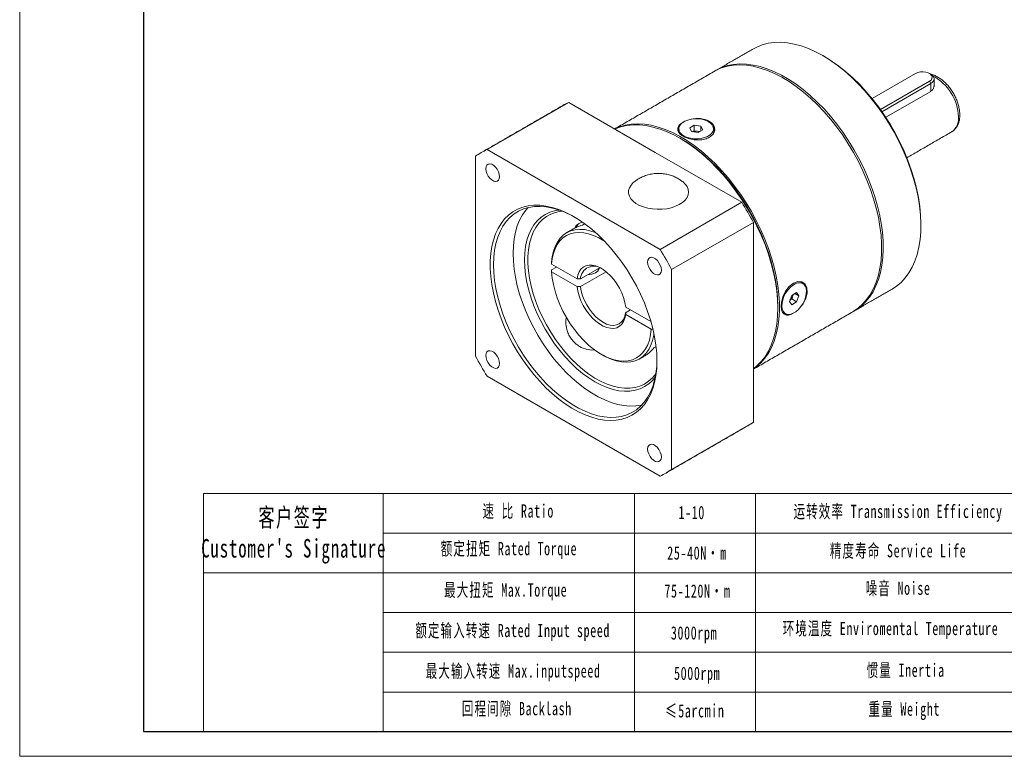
# Model space of a CAD drawing. Header units: millimetres. Extents: x -42 to 409, y -45 to 273.
# Tile 1 of 3: x -42 to 171, y -45 to 114. Entities that reach past the tile are written whole.
import ezdxf

# ---------------------------------------------------------------- set-up
doc = ezdxf.new("R2010")
doc.units = ezdxf.units.MM
doc.header["$LTSCALE"] = 1.5
doc.layers.get('0').update_dxf_attribs({"lineweight": 18})
doc.layers.add('7标注层', color=4, linetype='Continuous', lineweight=18)
doc.layers.add('SLD-0', color=7, linetype='Continuous', lineweight=18)
doc.styles.add('标准', font='txt', dxfattribs={"width": 0.667})

msp = doc.modelspace()

# ---------------------------------------------------------------- linework, layer by layer
at = {"color": 7, "linetype": 'Continuous', "lineweight": 15}
for p, q in [((152.01801, 102.498752), (142.58485, 97.053105)), ((144.398084, 94.670948), (154.987859, 100.784295)), ((155.270701, 100.294398), (144.725528, 94.206799)), ((154.987859, 100.784295), (155.270701, 100.294398)), ((155.270701, 100.294398), (155.270701, 98.610975)), ((156.002931, 101.314906), (156.002931, 99.619047)), ((155.270701, 98.610975), (145.543717, 92.995706)), ((59.316851, 86.01654), (76.994522, 96.221642)), ((95.702809, 85.421578), (76.994522, 96.221642)), ((100.776643, 90.507799), (100.776643, 89.923972)), ((103.136564, 90.698468), (104.125137, 91.305597)), ((103.55307, 89.900671), (103.136564, 90.698468)), ((104.958148, 89.710002), (103.55307, 89.900671)), ((103.781408, 89.869684), (104.125137, 90.080785)), ((104.125137, 91.305597), (105.530217, 91.114929)), ((104.125137, 90.080785), (104.125137, 91.305597)), ((104.125137, 90.080785), (104.827677, 89.985451)), ((104.827677, 89.985451), (105.301879, 89.921102)), ((105.946722, 90.317131), (104.958148, 89.710002)), ((105.530217, 91.114929), (105.946722, 90.317131)), ((105.530217, 90.061335), (105.530217, 91.114929)), ((108.306643, 90.507799), (108.306643, 89.923972)), ((96.733425, 64.416412), (59.316851, 86.01654)), ((114.411096, 74.621514), (95.702809, 85.421578)), ((56.811935, 84.570014), (56.811935, 41.362734)), ((114.411096, 74.621514), (96.733425, 64.416412)), ((78.025138, 68.904953), (77.928953, 68.850767)), ((99.238341, 60.077771), (116.916012, 70.282873)), ((116.916012, 48.679234), (116.916012, 70.282873)), ((153.149379, 70.004516), (153.149379, 69.596311)), ((73.274638, 59.99379), (74.335529, 60.60623)), ((78.779598, 58.040724), (73.275378, 61.218243)), ((79.490119, 58.038751), (83.68279, 60.459128)), ((83.353565, 60.26907), (83.353565, 59.855651)), ((99.238341, 16.870492), (99.238341, 60.077771)), ((73.275378, 59.585161), (78.779598, 56.407642)), ((85.050005, 59.615323), (79.490119, 56.405669)), ((124.720571, 53.164595), (125.203305, 54.481681)), ((125.217441, 53.710521), (124.834659, 53.475871)), ((125.203305, 54.481681), (126.223438, 55.107035)), ((125.458808, 54.369064), (125.217441, 53.710521)), ((125.217441, 53.710521), (126.278101, 53.098215)), ((125.586088, 54.716331), (125.458808, 54.369064)), ((125.902932, 54.91056), (126.760836, 54.415302)), ((126.223438, 55.107035), (126.760836, 54.415302)), ((126.760836, 54.415302), (126.278101, 53.098215)), ((89.288079, 50.749427), (90.34897, 51.361867)), ((94.758733, 48.816166), (89.291496, 51.972334)), ((122.219312, 52.148968), (122.219312, 51.740763)), ((125.257968, 52.472861), (124.720571, 53.164595)), ((126.278101, 53.098215), (125.257968, 52.472861)), ((89.291496, 50.339252), (94.795717, 47.161734)), ((116.916012, 27.075594), (116.916012, 48.679234)), ((95.396604, 43.140081), (95.869028, 43.412806)), ((95.762867, 43.365196), (95.876412, 43.349265)), ((59.316851, 37.024092), (96.733425, 15.423964)), ((116.916012, 27.075594), (99.238341, 16.870492))]:
    msp.add_line(p, q, dxfattribs=at)
for p, q in [((36.839503, 11.670899), (36.839503, -39.821846)), ((91.191489, 11.670899), (91.191489, -39.821846))]:
    msp.add_line(p, q)
for points in [[(131.936176, 106.338655), (130.369527, 107.176169), (128.811435, 107.875315), (127.270409, 108.432283), (125.754866, 108.844023), (124.273083, 109.108291), (122.833153, 109.223641), (121.442941, 109.189446), (120.110039, 109.00589), (118.841728, 108.673977), (117.644933, 108.195519), (116.937395, 107.823898)], [(108.629933, 103.025696), (108.943687, 103.207776), (110.102245, 103.758576), (111.335641, 104.164037), (112.637136, 104.421948), (113.999624, 104.530897), (115.415662, 104.490293), (116.877516, 104.300354), (118.377204, 103.962118), (119.906533, 103.477435), (121.457151, 102.84895), (123.020589, 102.080094), (124.588308, 101.175069), (126.151746, 100.138817), (127.702364, 98.976998), (129.231694, 97.695955), (130.731381, 96.302689), (132.193236, 94.804805), (133.609274, 93.210487), (134.971762, 91.528443), (136.273256, 89.767858), (137.506652, 87.938349), (138.66521, 86.049906), (139.742605, 84.112844), (140.73295, 82.137744), (141.630839, 80.135391), (142.431364, 78.116724), (143.130158, 76.092765), (143.723401, 74.074569), (144.207852, 72.073162), (144.580868, 70.099472), (144.840408, 68.164279), (144.985061, 66.27815), (145.014029, 64.451392), (144.92716, 62.693978), (144.724926, 61.015507), (144.408432, 59.425146), (143.979403, 57.931583), (143.44019, 56.542972), (142.79373, 55.266901), (142.043558, 54.110336), (141.193771, 53.079596), (140.249008, 52.18031), (139.214432, 51.417388), (138.625411, 51.066373)], [(146.934956, 55.860966), (147.874332, 56.475871), (148.864677, 57.307543), (149.762566, 58.273215), (150.563091, 59.367616), (151.261885, 60.584765), (151.855128, 61.918016), (152.33958, 63.360088), (152.712595, 64.903104), (152.972135, 66.538638), (153.116789, 68.257753), (153.145757, 70.051065), (153.058887, 71.908777), (152.856653, 73.820743), (152.540159, 75.77652), (152.111131, 77.765428), (151.571917, 79.776602), (150.925457, 81.799061), (150.175285, 83.821756), (149.325498, 85.833639), (148.380736, 87.823724), (147.346159, 89.781142), (146.227419, 91.695201), (145.030625, 93.555449), (143.762313, 95.351723), (142.429411, 97.074215), (141.039198, 98.713515), (139.599269, 100.260672), (138.117486, 101.707234), (136.601943, 103.045303), (135.060917, 104.267566), (133.502825, 105.367355), (131.936176, 106.338655)], [(132.28973, 106.13449), (133.848574, 105.167233), (135.398699, 104.070677), (136.931439, 102.850951), (138.43822, 101.514881), (139.910616, 100.069935), (141.340393, 98.524195), (142.719555, 96.886305), (144.04039, 95.165425), (145.295509, 93.37118), (146.477895, 91.513601), (147.580936, 89.603079), (148.598461, 87.650299), (149.524781, 85.666179), (150.354717, 83.661816), (151.083625, 81.648422), (151.70743, 79.637253), (152.222643, 77.639558), (152.626384, 75.666508), (152.916396, 73.729137), (153.091053, 71.838282), (153.149379, 70.004516)], [(108.452114, 102.925449), (108.872402, 103.154848), (110.05028, 103.669565), (111.301347, 104.038314), (112.618771, 104.259085), (113.995356, 104.330671), (115.423584, 104.25268), (116.895654, 104.025537), (118.403527, 103.650486), (119.938966, 103.129571), (121.493587, 102.465639), (123.058898, 101.662319), (124.626349, 100.723997), (126.187381, 99.655796), (127.733467, 98.463548), (129.256163, 97.15377), (130.747153, 95.733613), (132.198292, 94.210833), (133.601657, 92.593748), (134.949582, 90.891189), (136.234705, 89.112456), (137.450008, 87.267262), (138.588852, 85.365686), (139.645018, 83.418114), (140.612737, 81.435183), (141.486724, 79.427721), (142.262205, 77.406695), (142.934947, 75.383141), (143.501271, 73.368113), (143.958088, 71.372615), (144.302901, 69.407546), (144.533829, 67.483637), (144.649609, 65.611398), (144.649609, 63.801054), (144.533829, 62.062491), (144.302901, 60.405207), (143.958088, 58.838251), (143.501271, 57.370182), (142.934947, 56.009018), (142.262205, 54.762195), (141.486724, 53.63652), (140.612737, 52.638143), (139.645018, 51.772517), (138.588852, 51.044367), (138.449675, 50.962518)], [(154.987859, 100.784295), (155.346058, 101.060527), (155.55494, 101.383829), (155.597581, 101.728007), (155.470527, 102.06518), (155.184069, 102.36803), (154.761416, 102.612022), (154.236807, 102.777391), (153.652744, 102.850738), (153.056544, 102.826121), (152.49651, 102.705537), (152.01801, 102.498752)], [(155.270987, 102.335251), (155.667998, 102.036518), (155.917749, 101.688441), (156.002931, 101.314906), (155.917748, 100.941375), (155.667996, 100.593298), (155.270701, 100.294398)], [(105.628085, 88.42677), (106.353831, 88.602645), (107.000377, 88.861785), (107.539465, 89.192864), (107.947533, 89.581412), (108.206747, 90.010447), (108.305778, 90.461218), (108.2403, 90.914027), (108.013171, 91.34908), (107.634321, 91.747366), (107.120305, 92.091476), (106.493589, 92.366372), (105.781565, 92.56004), (105.01535, 92.664016), (104.228432, 92.673754), (103.455202, 92.588829), (102.729454, 92.412954), (102.082908, 92.153813), (101.543822, 91.822735), (101.135754, 91.434188), (100.876539, 91.005152), (100.777507, 90.55438), (100.842987, 90.101573), (101.070116, 89.666519), (101.448966, 89.268233), (101.962981, 88.924122), (102.589697, 88.649226), (103.301721, 88.455558), (104.067937, 88.351584), (104.854855, 88.341845), (105.628085, 88.42677)], [(86.93845, 90.481137), (87.959049, 90.916568), (89.210116, 91.285318), (90.52754, 91.506088), (91.904125, 91.577675), (93.332353, 91.499683), (94.804423, 91.272541), (96.312295, 90.897489), (97.847735, 90.376574), (99.402356, 89.712643), (100.967666, 88.909322), (102.535118, 87.971001), (104.09615, 86.902799), (105.642236, 85.710552), (107.164932, 84.400774), (108.655921, 82.980617), (110.107061, 81.457837), (111.510426, 79.840752), (112.858351, 78.138193), (114.143474, 76.35946), (115.358777, 74.514266), (116.49762, 72.61269), (117.553786, 70.665117), (118.521505, 68.682186), (119.395493, 66.674725), (120.170974, 64.653698), (120.843715, 62.630145), (121.41004, 60.615116), (121.866856, 58.619619), (122.21167, 56.654549), (122.442598, 54.730641), (122.558378, 52.858402), (122.558378, 51.048057), (122.442598, 49.309495), (122.21167, 47.65221), (121.866856, 46.085255), (121.41004, 44.617186), (120.843715, 43.256022), (120.170974, 42.009199), (119.395493, 40.883524), (118.521505, 39.885146), (117.553786, 39.01952), (116.916012, 38.556269)], [(122.219312, 51.740763), (122.161384, 53.583313), (121.98791, 55.482684), (121.699844, 57.428501), (121.298754, 59.410139), (120.786833, 61.416773), (120.166875, 63.437444), (119.442269, 65.461117), (118.616972, 67.476736), (117.695489, 69.473296), (116.682856, 71.439891), (115.584601, 73.36578), (114.406723, 75.240446), (113.155656, 77.053647), (111.838232, 78.795482), (110.461648, 80.45644), (109.033419, 82.027445), (107.561349, 83.499919), (106.053477, 84.86582), (104.518037, 86.117686), (102.963416, 87.248681), (101.398106, 88.25263), (99.830654, 89.12405), (98.269622, 89.858177), (96.723536, 90.451003), (95.20084, 90.899292), (93.709851, 91.200595), (92.25871, 91.353265), (90.855346, 91.356471), (89.507421, 91.210193), (88.222298, 90.915231), (87.006995, 90.473196), (86.975871, 90.459532)], [(101.363053, 88.276985), (102.918507, 87.311685), (104.468633, 86.215129), (106.001372, 84.995404), (107.508153, 83.659333), (108.980549, 82.214387), (110.410326, 80.668647), (111.789488, 79.030757), (113.110323, 77.309878), (114.365442, 75.515632), (115.547828, 73.658053), (116.650869, 71.747532), (117.668394, 69.794751), (118.594715, 67.810631), (119.42465, 65.806268), (120.153558, 63.792874), (120.777363, 61.781705), (121.292576, 59.78401), (121.696317, 57.810961), (121.986329, 55.873589), (122.160986, 53.982734), (122.219312, 52.148968)], [(62.010063, 80.173913), (61.949913, 80.691734), (61.774335, 81.237052), (61.497557, 81.765688), (61.141998, 82.234814), (60.736465, 82.606427), (60.313811, 82.85042), (59.908278, 82.947025), (59.55272, 82.888418), (59.27594, 82.679345), (59.100364, 82.336743), (59.040214, 81.888371), (59.100364, 81.370549), (59.27594, 80.825233), (59.55272, 80.296596), (59.908278, 79.827468), (60.313811, 79.455855), (60.736465, 79.211862), (61.141998, 79.115257), (61.497557, 79.173866), (61.774335, 79.38294), (61.949913, 79.72554), (62.010063, 80.173913)], [(101.571112, 79.130277), (101.633269, 79.082628), (102.186205, 78.570006), (102.589538, 78.012818), (102.832823, 77.425497), (102.90976, 76.823252), (102.818352, 76.221681), (102.560969, 75.636365), (102.144277, 75.082462), (101.579068, 74.57432), (100.879983, 74.1251), (100.065124, 73.746434), (99.155598, 73.44813), (98.174956, 73.237915), (97.148604, 73.121231), (96.10312, 73.101104), (95.065582, 73.178052), (94.062861, 73.350084), (93.120929, 73.612743), (92.264178, 73.959227), (91.514799, 74.380562), (90.892203, 74.865837), (90.41251, 75.402481), (90.08815, 75.976597), (89.927519, 76.573316), (89.934778, 77.177181), (90.109742, 77.772556), (90.447875, 78.344018), (90.94042, 78.876766), (91.247742, 79.129541)], [(96.056361, 40.311049), (95.999361, 38.68966), (95.828723, 37.144331), (95.545525, 35.684834), (95.151556, 34.320396), (94.64931, 33.059643), (94.04196, 31.910546), (93.333346, 30.88037), (92.527949, 29.975628), (91.630861, 29.202041), (90.647753, 28.564498), (89.58484, 28.067032), (88.448844, 27.712786), (87.246945, 27.504001), (85.986744, 27.441996), (84.676206, 27.527164), (83.323618, 27.758966), (81.937531, 28.135937), (80.52671, 28.655693), (79.100072, 29.314949), (77.666638, 30.109535), (76.235471, 31.034429), (74.815618, 32.083784), (73.416058, 33.250964), (72.045637, 34.528591), (70.713021, 35.908587), (69.426634, 37.382226), (68.19461, 38.940193), (67.024737, 40.572637), (65.924413, 42.269238), (64.900593, 44.019268), (63.959751, 45.811665), (63.107835, 47.635095), (62.35023, 49.478031), (61.691728, 51.32882), (61.13649, 53.175762), (60.688029, 55.007179), (60.349178, 56.811493), (60.12208, 58.577296), (60.00817, 60.293425), (60.00817, 61.949029), (60.12208, 63.53364), (60.349178, 65.037241), (60.688029, 66.450326), (61.13649, 67.763961), (61.691728, 68.969839), (62.35023, 70.060338), (63.107835, 71.028562), (63.959751, 71.86839), (64.900593, 72.574514), (65.924413, 73.142467), (67.024737, 73.568661), (68.19461, 73.850399), (69.426634, 73.985901), (70.713021, 73.97431), (72.045637, 73.815699), (73.416058, 73.511072), (74.815618, 73.062354), (76.235471, 72.472382), (77.666638, 71.744886), (79.100072, 70.884465), (80.52671, 69.896559), (81.937531, 68.787416), (83.323618, 67.564044), (84.676206, 66.234182), (85.986744, 64.806235), (87.246945, 63.289233), (88.448844, 61.692766), (89.58484, 60.026925), (90.647753, 58.302246), (91.630861, 56.529632), (92.527949, 54.720287), (93.333346, 52.885654), (94.04196, 51.03733), (94.64931, 49.187001), (95.151556, 47.346367), (95.545525, 45.527063), (95.828723, 43.740592), (95.999361, 41.998249), (96.056361, 40.311049)], [(78.205692, 71.436769), (77.666884, 71.732238), (76.247885, 72.419128), (74.842704, 72.966614), (73.460456, 73.371148), (72.110104, 73.630107), (70.800407, 73.74181), (69.539857, 73.705533), (68.336631, 73.521511), (67.198532, 73.190938), (66.13294, 72.715958), (65.146767, 72.099651), (64.246407, 71.346014), (63.437702, 70.459935), (62.725893, 69.44716), (62.1156, 68.314257), (61.610778, 67.068575), (61.214704, 65.71819), (60.929944, 64.271862), (60.758346, 62.73897), (60.701022, 61.129457), (60.758346, 59.453758), (60.929944, 57.722744), (61.214704, 55.947639), (61.610778, 54.139958), (62.1156, 52.311421), (62.725893, 50.473888), (63.437702, 48.639276), (64.246407, 46.819485), (65.146767, 45.026315), (66.13294, 43.271396), (67.198532, 41.56611), (68.336631, 39.921516), (69.539857, 38.348278), (70.800407, 36.856602), (72.110104, 35.456161), (73.460456, 34.156037), (74.842704, 32.964661), (76.247885, 31.889762), (77.666884, 30.938308), (79.0905, 30.116473), (80.5095, 29.429584), (81.91468, 28.882096), (83.296928, 28.477562), (84.647281, 28.218603), (85.956977, 28.1069), (87.217526, 28.143177), (88.420753, 28.327199), (89.558852, 28.657772), (90.624445, 29.132752), (91.610618, 29.74906), (92.510977, 30.502697), (93.319683, 31.388776), (94.031492, 32.40155), (94.641785, 33.534454), (95.146606, 34.780136), (95.542681, 36.13052), (95.82744, 37.576848), (95.999038, 39.10974), (96.055487, 40.516667)], [(68.1823, 73.486185), (67.680343, 72.909159), (66.968534, 71.896385), (66.358241, 70.763482), (65.853419, 69.517799), (65.457346, 68.167414), (65.172586, 66.721086), (65.000987, 65.188195), (64.943664, 63.578681), (65.000987, 61.902983), (65.172586, 60.171969), (65.457346, 58.396864), (65.853419, 56.589182), (66.358241, 54.760645), (66.968534, 52.923112), (67.680343, 51.088501), (68.489049, 49.26871), (69.389408, 47.47554), (70.375581, 45.720621), (71.441173, 44.015335), (72.579273, 42.37074), (73.782499, 40.797503), (75.043048, 39.305827), (76.352746, 37.905386), (77.703097, 36.605262), (79.085345, 35.413886), (80.490526, 34.338987), (81.909526, 33.387533), (83.333141, 32.565697), (84.752141, 31.878809), (86.157322, 31.331321), (87.53957, 30.926787), (88.889922, 30.667828), (90.199619, 30.556125), (91.460168, 30.592402), (92.663394, 30.776424), (92.817727, 30.81175)], [(95.707054, 36.882881), (95.074736, 36.114889), (94.267351, 35.365937), (93.371334, 34.754033), (92.393502, 34.283836), (91.341299, 33.958923), (90.222732, 33.781767), (89.046313, 33.753716), (87.820996, 33.874984), (86.556107, 34.14465), (85.261272, 34.560658), (83.946345, 35.119844), (82.621334, 35.817953), (81.296323, 36.649669), (79.981396, 37.608666), (78.68656, 38.687642), (77.421671, 39.878387), (76.196354, 41.171839), (75.019936, 42.558154), (73.901368, 44.026781), (72.849165, 45.566542), (71.871333, 47.165719), (70.975316, 48.812142), (70.167932, 50.493281), (69.455326, 52.19634), (68.842922, 53.908359), (68.335379, 55.616308), (67.93656, 57.307188), (67.649502, 58.968132), (67.476389, 60.586496), (67.418537, 62.149967), (67.476389, 63.646644), (67.649502, 65.065137), (67.93656, 66.39465), (68.335379, 67.625064), (68.842922, 68.747016), (69.455326, 69.751968), (70.167932, 70.63227), (70.975316, 71.381222), (71.871333, 71.993126), (72.849165, 72.463324), (73.901368, 72.788237), (74.884667, 72.952221)], [(75.537414, 72.712711), (75.174203, 72.67163), (74.088024, 72.44545), (73.071398, 72.071602), (72.132279, 71.553015), (71.278018, 70.893747), (70.515302, 70.098957), (69.850098, 69.174866), (69.287614, 68.128705), (68.832251, 66.968663), (68.487574, 65.703818), (68.256278, 64.344071), (68.140177, 62.900061), (68.140177, 61.383091), (68.256278, 59.805033), (68.487574, 58.178237), (68.832251, 56.515437), (69.287614, 54.829643), (69.850098, 53.134052), (70.515302, 51.441933), (71.278018, 49.766529), (72.132279, 48.120953), (73.071398, 46.518082), (74.088024, 44.970462), (75.174203, 43.490207), (76.321433, 42.088898), (77.520735, 40.777506), (78.762723, 39.566292), (80.037676, 38.464736), (81.335618, 37.481459), (82.646389, 36.624156), (83.959731, 35.899539), (85.265365, 35.313277), (86.553073, 34.869958), (87.812777, 34.573053), (89.034617, 34.424886), (90.209033, 34.426614), (91.326831, 34.578225), (92.379264, 34.878533), (93.358094, 35.325187), (94.255663, 35.914692), (95.064943, 36.642434), (95.779603, 37.502716), (95.82607, 37.56792)], [(73.274638, 61.626872), (73.408002, 62.877215), (73.659916, 64.035976), (74.027658, 65.090647), (74.507259, 66.029841), (75.093542, 66.843419), (75.780176, 67.522598), (76.559749, 68.060047), (77.423845, 68.449961), (78.363136, 68.688134), (79.367482, 68.771991), (80.426039, 68.70063), (81.527381, 68.47482), (82.659616, 68.096999), (82.80385, 68.038801)], [(78.366385, 69.073346), (78.438752, 69.300921), (78.688504, 69.648998), (79.085798, 69.947898), (79.085512, 69.947732)], [(84.634653, 66.277146), (84.594982, 66.302513), (83.476113, 66.948422), (82.363268, 67.456974), (81.268426, 67.822698), (80.203374, 68.041654), (79.179579, 68.111484), (78.208063, 68.031438), (77.299284, 67.802377), (76.463027, 67.426767), (75.708295, 66.908652), (75.043212, 66.253609), (74.47494, 65.468692), (74.009596, 64.56235), (73.652189, 63.54434), (73.406569, 62.425623), (73.275378, 61.218243)], [(97.010062, 59.968844), (96.949912, 60.486664), (96.774336, 61.031981), (96.497556, 61.560618), (96.141998, 62.029745), (95.736465, 62.401358), (95.313811, 62.64535), (94.908278, 62.741956), (94.552719, 62.683349), (94.275941, 62.474274), (94.100364, 62.131673), (94.040213, 61.683301), (94.100364, 61.165479), (94.275941, 60.620162), (94.552719, 60.091527), (94.908278, 59.622399), (95.313811, 59.250786), (95.736465, 59.006793), (96.141998, 58.910187), (96.497556, 58.968796), (96.774336, 59.17787), (96.949912, 59.52047), (97.010062, 59.968844)], [(78.779598, 58.040724), (78.946175, 58.849853), (79.228988, 59.552556), (79.621578, 60.132783), (80.114979, 60.577283), (80.697922, 60.875903), (81.357092, 61.021824), (82.077436, 61.011712), (82.842501, 60.845799), (83.634815, 60.527874), (84.43628, 60.065197), (85.228593, 59.468337), (85.993659, 58.750925), (86.714002, 57.929345), (87.373173, 57.022362), (87.956116, 56.050691), (88.449516, 55.036523), (88.842106, 54.003021), (89.12492, 52.973789), (89.291496, 51.972334)], [(73.275378, 59.585161), (73.406569, 58.226311), (73.652189, 56.824006), (74.009596, 55.393344), (74.47494, 53.949726), (75.043212, 52.508696), (75.708295, 51.085766), (76.463027, 49.696255), (77.299284, 48.355123), (78.208063, 47.076809), (79.179579, 45.875073), (80.203374, 44.762856), (81.268426, 43.752129), (82.363268, 42.853775), (83.476113, 42.077464), (84.594982, 41.431555), (85.707827, 40.923002), (86.802669, 40.557278), (87.867721, 40.338323), (88.891516, 40.268492), (89.863032, 40.348538), (90.77181, 40.577599), (91.608068, 40.953209), (92.3628, 41.471325), (93.027883, 42.126366), (93.596154, 42.911284), (94.061499, 43.817626), (94.418906, 44.835636), (94.664527, 45.954353), (94.795717, 47.161734)], [(89.291496, 50.339252), (89.12492, 49.530123), (88.842106, 48.82742), (88.449516, 48.247193), (87.956116, 47.802693), (87.373173, 47.504073), (86.714002, 47.358152), (85.993659, 47.368264), (85.228593, 47.534177), (84.43628, 47.852102), (83.634815, 48.314779), (82.842501, 48.911639), (82.077436, 49.629051), (81.357092, 50.450631), (80.697922, 51.357613), (80.114979, 52.329285), (79.621578, 53.343453), (79.228988, 54.376955), (78.946175, 55.406187), (78.779598, 56.407642)], [(79.490119, 56.405669), (79.66329, 55.422449), (79.955093, 54.413414), (80.358203, 53.403894), (80.8625, 52.419231), (81.455325, 51.484143), (82.121797, 50.622103), (82.845185, 49.854752), (83.607329, 49.201351), (84.389099, 48.678303), (85.170868, 48.298739), (85.933013, 48.072186), (86.656401, 48.004332), (87.322872, 48.09688), (87.915698, 48.347507), (88.419995, 48.749921), (88.823105, 49.29402), (89.114908, 49.966146), (89.288079, 50.749427)], [(126.736141, 51.555912), (126.821195, 51.628695), (127.650875, 52.666896), (128.263082, 53.844483), (128.5625, 55.034107), (128.504823, 56.098532), (128.104585, 56.922946), (127.41654, 57.415086), (126.532009, 57.502926), (125.574425, 57.162458), (124.664398, 56.435744), (123.890211, 55.408286), (123.315848, 54.193762), (122.990853, 52.940655), (122.926419, 52.148968)], [(124.481504, 50.354369), (124.996706, 50.40866), (125.544426, 50.61073), (126.100723, 50.951747), (126.641285, 51.416807), (127.142488, 51.985585), (127.582426, 52.633222), (127.941873, 53.331414), (128.205117, 54.049645), (128.360654, 54.756527), (128.401687, 55.421164), (128.326422, 56.014509), (128.138149, 56.510631), (127.845097, 56.887846), (127.460072, 57.129668), (126.999902, 57.225528), (126.484699, 57.171236), (125.93698, 56.969166), (125.380684, 56.62815), (124.840121, 56.16309), (124.338918, 55.594312), (123.89898, 54.946675), (123.539534, 54.248483), (123.27629, 53.530252), (123.120753, 52.82337), (123.079719, 52.158732), (123.154984, 51.565387), (123.343256, 51.069265), (123.63631, 50.692051), (124.021335, 50.450229), (124.481504, 50.354369)], [(116.916012, 38.599564), (117.695489, 39.231325), (118.616972, 40.163963), (119.442269, 41.226715), (120.166875, 42.413775), (120.786833, 43.718659), (121.298754, 45.134242), (121.699844, 46.65279), (121.98791, 48.266013), (122.161384, 49.965097), (122.219312, 51.740763)], [(95.412373, 46.197832), (95.370195, 45.910963), (95.118282, 44.752202), (94.750539, 43.697531), (94.270938, 42.758337), (93.684656, 41.944759), (92.998022, 41.265579), (92.218449, 40.728131), (91.354352, 40.338217), (90.415062, 40.100044), (89.410716, 40.016186), (88.352158, 40.087547), (87.250817, 40.313358), (86.118582, 40.691179), (84.967675, 41.216933), (84.387289, 41.534617)], [(95.881622, 43.303669), (95.814633, 43.313412), (95.723349, 43.328706)], [(62.010063, 39.757204), (61.949913, 40.275026), (61.774335, 40.820343), (61.497557, 41.348978), (61.141998, 41.818107), (60.736465, 42.18972), (60.313811, 42.433713), (59.908278, 42.530318), (59.55272, 42.471709), (59.27594, 42.262636), (59.100364, 41.920035), (59.040214, 41.471661), (59.100364, 40.953841), (59.27594, 40.408524), (59.55272, 39.879887), (59.908278, 39.410761), (60.313811, 39.039148), (60.736465, 38.795155), (61.141998, 38.698549), (61.497557, 38.757157), (61.774335, 38.966231), (61.949913, 39.308832), (62.010063, 39.757204)], [(97.010062, 19.552135), (96.949912, 20.069956), (96.774336, 20.615272), (96.497556, 21.143909), (96.141998, 21.613037), (95.736465, 21.98465), (95.313811, 22.228643), (94.908278, 22.325248), (94.552719, 22.266639), (94.275941, 22.057565), (94.100364, 21.714966), (94.040213, 21.266592), (94.100364, 20.748772), (94.275941, 20.203453), (94.552719, 19.674818), (94.908278, 19.205691), (95.313811, 18.834078), (95.736465, 18.590085), (96.141998, 18.49348), (96.497556, 18.552087), (96.774336, 18.76116), (96.949912, 19.103762), (97.010062, 19.552135)]]:
    msp.add_lwpolyline(points, dxfattribs=at)
for centre, radius, start, end in [((150.831088, 92.711716), 10.456095, 1.95293884, 61.85438618), ((82.393216, 83.9786), 13.380507, 113.79556583, 119.99271746), ((157.852656, 92.688732), 3.449372, 304.99883432, 6.31334258), ((102.130634, 90.06536), 1.589792, 139.98295311, 178.17967319), ((104.537723, 88.030368), 1.976466, 81.56408243, 111.73197065), ((104.594339, 88.190395), 1.810158, 69.15793752, 82.5936891), ((106.982405, 90.076732), 1.559729, 1.43750628, 40.39989391), ((64.708778, 73.787346), 13.365106, 113.79297679, 126.21772279), ((55.752539, 37.862541), 69.224623, 27.92628954, 32.073728), ((80.138111, 68.663817), 1.658614, 96.50640694, 162.38901961), ((38.074868, 27.657438), 69.224623, 27.92628954, 32.073728), ((82.430213, 57.864223), 2.945269, 52.67082429, 176.60283047), ((82.190854, 60.694619), 1.434985, 295.0354493, 348.55034876), ((80.956092, 62.833529), 3.901314, 271.22289086, 298.17415272), ((126.579053, 56.112049), 1.570396, 19.73423185, 58.43377496), ((123.541141, 55.063022), 2.039369, 309.566708, 340.10602478), ((123.812214, 54.981977), 1.756967, 339.58320087, 350.47061365), ((124.142822, 51.863689), 1.533162, 241.08219246, 280.76051501), ((90.88402, 46.355184), 5.540785, 300.27812645, 324.53108677), ((117.975941, 73.783362), 69.225232, 207.92629854, 212.07370161), ((109.010237, 37.871518), 13.381079, 300.00201908, 306.21504101), ((91.341406, 27.653305), 13.365278, 293.79308169, 306.21767007)]:
    msp.add_arc(centre, radius, start, end, dxfattribs=at)
for points in [[(116.937395, 107.823898), (108.805668, 103.129552)], [(132.29312, 106.132532), (131.939624, 106.336665)], [(108.629933, 103.025696), (86.917022, 90.493506)], [(155.270987, 102.335251), (154.988099, 102.498612)], [(75.704435, 95.567309), (58.026764, 85.362207)], [(150.11934, 84.256665), (159.831077, 89.863131)], [(101.363053, 88.276985), (101.009557, 88.481117)], [(77.928953, 68.850767), (76.514739, 68.034358)], [(79.226957, 70.029413), (79.085512, 69.947732)], [(73.275378, 61.218243), (73.274638, 61.626872)], [(73.274638, 59.99379), (73.275378, 59.585161)], [(79.490119, 58.038751), (78.779598, 58.040724)], [(78.779598, 56.407642), (79.490119, 56.405669)], [(127.62305, 57.050622), (127.11747, 57.342488)], [(138.803229, 51.16662), (146.934956, 55.860966)], [(89.288079, 50.749427), (89.291496, 50.339252)], [(116.916011, 38.531398), (138.449675, 50.962518)], [(123.352776, 50.82114), (123.858357, 50.529275)], [(94.795717, 47.161734), (95.145305, 47.161523)], [(84.033795, 41.738752), (84.387289, 41.534617)], [(92.263459, 40.753819), (93.677673, 41.570228)], [(98.023513, 16.078298), (115.701185, 26.2834)]]:
    msp.add_open_spline(points, degree=1, dxfattribs=at)
for points, knots in [([(159.799287, 89.861537), (159.851123, 89.88584), (160.102515, 90.003703), (160.479129, 90.342112), (160.906339, 90.858994), (161.229763, 91.479693), (161.454494, 92.186004), (161.556865, 92.863981), (161.579963, 93.461488), (161.558224, 94.086332), (161.45933, 94.85859), (161.235725, 95.790271), (160.912184, 96.72274), (160.496637, 97.637897), (159.997969, 98.518294), (159.4259, 99.346953), (158.790738, 100.107831), (158.103153, 100.785186), (157.373635, 101.366481), (156.612822, 101.830761), (155.912387, 102.152681), (155.468341, 102.251485), (155.286612, 102.291921)], [0, 0, 0, 0, 0.2071912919, 1.0048345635, 1.7998520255, 2.6092114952, 3.445100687, 4.3091100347, 4.8288767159, 5.3103981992, 6.2047063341, 7.0966069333, 7.985687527, 8.8723912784, 9.7580375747, 10.6442777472, 11.5323707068, 12.424109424, 13.3212497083, 14.2249784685, 15.1346618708, 15.7648745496, 15.7648745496, 15.7648745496, 15.7648745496]), ([(155.981992, 99.825261), (155.972122, 99.658498), (155.949965, 99.284103), (155.648065, 98.862138), (155.363113, 98.672482), (155.270701, 98.610975)], [0, 0, 0, 0, 0.5209446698, 1.1695617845, 1.4808712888, 1.4808712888, 1.4808712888, 1.4808712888]), ([(101.843228, 91.995288), (101.802402, 91.978239), (101.393737, 91.807582), (100.896123, 91.343016), (100.488994, 90.66766), (100.565524, 89.957029), (101.013049, 89.346643), (101.511541, 89.022464), (101.713216, 88.891312)], [0, 0, 0, 0, 0.0957978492, 0.9589327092, 1.821723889, 2.6911560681, 3.5639144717, 4.1569137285, 4.1569137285, 4.1569137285, 4.1569137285]), ([(101.713216, 88.891312), (102.060692, 88.721594), (102.75557, 88.382194), (104.081728, 88.105676), (105.439791, 88.068368), (106.706494, 88.314398), (107.725476, 88.830718), (108.385276, 89.559087), (108.617636, 90.406023), (108.394131, 91.257857), (107.735746, 91.991441), (106.718681, 92.512172), (105.469759, 92.749739), (104.366262, 92.760134), (103.768287, 92.618811), (103.596085, 92.578113)], [0, 0, 0, 0, 1.1382597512, 2.2762791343, 3.4205539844, 4.5691588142, 5.7108851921, 6.8452465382, 7.9832413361, 9.1301701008, 10.277470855, 11.4160599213, 12.5504525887, 13.6915108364, 14.1530066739, 14.1530066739, 14.1530066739, 14.1530066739]), ([(97.041037, 80.846074), (96.691493, 80.859488), (95.960608, 80.887536), (94.884913, 80.754193), (93.8374, 80.495779), (92.86483, 80.118501), (92.003147, 79.672308), (91.503201, 79.305059), (91.282199, 79.142717)], [0, 0, 0, 0, 1.0485411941, 2.1924648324, 3.2389256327, 4.2796481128, 5.3173136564, 6.139438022, 6.139438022, 6.139438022, 6.139438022]), ([(101.536513, 79.143321), (101.339345, 79.289614), (100.880625, 79.629973), (100.086723, 80.054587), (99.176843, 80.429153), (98.201095, 80.6999), (97.479948, 80.811347), (97.084459, 80.842638), (97.041037, 80.846074)], [0, 0, 0, 0, 0.7361514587, 1.7126976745, 2.6919822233, 3.6847209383, 4.7446597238, 4.8753890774, 4.8753890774, 4.8753890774, 4.8753890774]), ([(80.457876, 69.880965), (80.273969, 69.81696), (79.656496, 69.602063), (78.793562, 69.288416), (78.276219, 69.030249), (78.025138, 68.904953)], [0, 0, 0, 0, 0.4701703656, 1.578607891, 2.6238433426, 2.6238433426, 2.6238433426, 2.6238433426]), ([(122.926419, 52.148968), (122.95321, 51.804121), (123.006788, 51.1145), (123.429645, 50.449237), (124.079181, 50.17056), (124.762596, 50.215486), (125.224729, 50.477023), (125.367805, 50.557995)], [0, 0, 0, 0, 0.8521646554, 1.7041495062, 2.5608176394, 3.420727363, 3.806343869, 3.806343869, 3.806343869, 3.806343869]), ([(76.48271, 49.754849), (76.442457, 49.571849), (76.344232, 49.125297), (76.344468, 48.077222), (76.582349, 46.866102), (77.124504, 45.663827), (77.699039, 44.809677), (78.365994, 44.108364), (79.081446, 43.55352), (79.885841, 43.116764), (80.956845, 42.757121), (81.925785, 42.598897), (82.481938, 42.734471), (82.573763, 42.756856)], [0, 0, 0, 0, 0.6016801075, 1.4682090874, 3.249369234, 4.3318187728, 5.4135066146, 6.287637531, 7.1611665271, 8.0401853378, 8.9186236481, 10.4690685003, 10.7756837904, 10.7756837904, 10.7756837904, 10.7756837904])]:
    msp.add_open_spline(points, degree=3, knots=knots, dxfattribs=at)
at = {"layer": '7标注层', "color": 0}
msp.add_line((-2.003729, 11.670899), (-2.003729, -39.813042), dxfattribs=at)
at = {"layer": 'SLD-0'}
for p, q in [((-2.003729, 11.670899), (403.322893, 11.670899)), ((117.379234, 11.670899), (117.379234, -39.807185)), ((36.839503, 3.080784), (264.641392, 3.080784)), ((-2.003729, -5.509332), (403.322893, -5.509332)), ((36.839503, -14.099448), (403.322893, -14.099448)), ((36.839503, -22.689563), (403.322893, -22.689563)), ((36.839503, -31.279679), (403.322893, -31.279679))]:
    msp.add_line(p, q, dxfattribs=at)
at = {"layer": 'SLD-0', "color": 3}
msp.add_lwpolyline([(-41.797032, -45.175932), (408.685784, -45.175932), (408.685784, 273.379773), (-41.797032, 273.379773)], close=True, dxfattribs=at)
at = {"layer": 'SLD-0', "color": 3, "lineweight": 25}
msp.add_lwpolyline([(-14.982578, -39.813042), (403.322893, -39.813042), (403.322893, 268.016882), (-14.982578, 268.016882)], close=True, dxfattribs=at)

# ---------------------------------------------------------------- texts
at = {"layer": 'SLD-0', "color": 1, "attachment_point": 2, "style": '标准'}
for s, insert, char_height, width in [("\\T1.1;客户签字\\PCustomer's Signature", (17.48484, 8.492491), 4.00872066, 49.86889838), ('\\T1.1;速 比 Ratio', (66.052062, 9.308862), 2.8633719, 23.396356), ('\\T1.1;\\pxqc;1-10', (103.578003, 8.978596), 2.8633719, 12.1744589), ('\\T1.1;运转效率 Transmission Efficiency', (148.220985, 9.220864), 2.8633719, 48.6588627), ('\\T1.1;额定扭矩 Rated Torque', (64.039383, 1.163184), 2.8633719, 50.83838351), ('\\T1.1;25-40N·m', (104.713669, 0.224161), 2.8633719, 23.71623437), ('\\T1.1;精度寿命 Service Life', (148.220985, 0.711041), 2.8633719, 38.19374838), ('\\T1.1;最大扭矩 Max.Torque', (63.334946, -7.787008), 2.8633719, 33.7992614), ('\\T1.1;75-120N·m', (104.815276, -8.00068), 2.8633719, 28.47753729), ('\\T1.1;噪音 Noise', (148.220985, -7.388668), 2.8633719, 25.26625111), ('\\T1.1;额定输入转速 Rated Input speed', (64.844455, -16.536075), 2.8633719, 44.93588916), ('\\T1.1;3000rpm', (104.073239, -17.056932), 2.8633719, 19.72979365), ('\\T1.1;环境温度 Enviromental Temperature', (146.579406, -16.103547), 2.8633719, 48.2484567), ('\\T1.1;最大输入转速 Max.inputspeed ', (64.945088, -25.285137), 2.8633719, 45.19548332), ('\\T1.1;惯量 Inertia', (149.862574, -25.126008), 2.8633719, 25.86842291), ('\\T1.1;5000rpm', (104.756616, -25.800014), 2.8633719, 62.60994315), ('\\T1.1;回程间隙 Backlash', (65.75016, -33.430815), 2.8633719, 36.64642667), ('\\T1.1;≤5arcmin ', (104.233019, -33.905185), 2.8633719, 22.02644278), ('\\T1.1;重量 Weight', (149.554783, -33.533299), 2.8633719, 22.26502189)]:
    msp.add_mtext(s, dxfattribs=dict(at, insert=insert, char_height=char_height, width=width))

doc.saveas('drawing.dxf')
